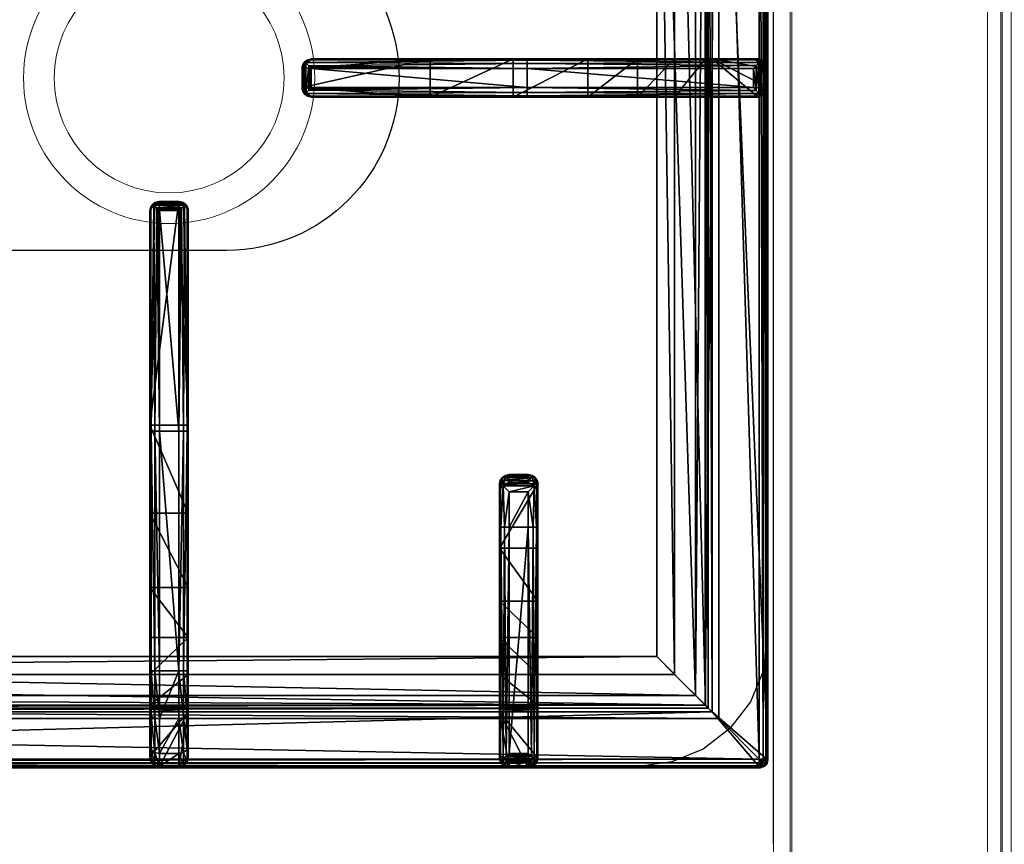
# Model space of a CAD drawing. Header units: millimetres. Extents: x 69858 to 162505, y 5570 to 25972.
# Tile 26 of 53: x 72304 to 72561, y 14521 to 14736. Entities that reach past the tile are written whole.
import ezdxf

# ---------------------------------------------------------------- set-up
doc = ezdxf.new("R2010")
doc.units = ezdxf.units.MM
doc.header["$LTSCALE"] = 2.5
doc.linetypes.add('CONTINUA', pattern=[0])
for name, color, linetype in [('Arch', 7, 'Continuous'), ('IQ_200_3D', 1, 'Continuous'), ('IQ_204_2D', 7, 'CONTINUA'), ('IQ_204_3D', 7, 'Continuous')]:
    doc.layers.add(name, color=color, linetype=linetype)
doc.layers.add('CKD Equipments', color=252, linetype='Continuous', lineweight=0)

# ---------------------------------------------------------------- blocks, each defined once
blk = doc.blocks.new('ELECTROLUX-MC7-TOPFYERBRURNERS4')
at = {"layer": 'IQ_200_3D', "color": 8}
for points, invisible_edges in [([(400, -655, 900), (420.34, -619.74, 900), (420.34, -117.26, 900), (400, -80.5, 900)], 13), ([(421.49, -628.47, 900), (420.34, -619.74, 900), (400, -655, 900)], 10), ([(424.86, -636.62, 900), (421.49, -628.47, 900), (400, -655, 900)], 10), ([(430.23, -643.61, 900), (424.86, -636.62, 900), (400, -655, 900)], 10), ([(437.22, -648.98, 900), (430.23, -643.61, 900), (400, -655, 900)], 10), ([(445.37, -652.35, 900), (437.22, -648.98, 900), (400, -655, 900)], 10), ([(454.11, -653.5, 900), (445.37, -652.35, 900), (400, -655, 900)], 10), ([(800, -655, 900), (745.89, -653.5, 900), (454.11, -653.5, 900), (400, -655, 900)], 5)]:
    blk.add_3dface(points, dxfattribs=dict(at, invisible_edges=invisible_edges))
at = {"layer": 'IQ_204_2D', "color": 8}
for p, q in [((420, -651.5), (420, -85.5)), ((422.81, -492.25), (445.31, -492.25)), ((445.31, -492.25), (445.31, -494.75)), ((445.31, -492.25), (507.76, -492.25)), ((507.76, -492.25), (564.89, -492.25)), ((564.89, -492.25), (565.31, -492.25)), ((420.31, -494.75), (420.31, -499.75)), ((445.31, -494.75), (420.31, -494.75)), ((445.31, -494.75), (445.31, -499.75)), ((507.81, -494.75), (445.31, -494.75)), ((507.81, -494.75), (507.81, -499.75)), ((565.46, -494.75), (507.81, -494.75)), ((565.46, -494.75), (565.46, -499.75)), ((567.27, -494.16), (567.27, -500.34)), ((567.36, -494.75), (567.36, -499.75)), ((567.81, -494.75), (567.36, -494.75)), ((567.81, -494.75), (567.81, -499.75)), ((420.31, -499.75), (445.31, -499.75)), ((445.31, -499.75), (507.81, -499.75)), ((445.31, -499.75), (445.31, -502.25)), ((507.81, -499.75), (565.46, -499.75)), ((567.36, -499.75), (567.81, -499.75)), ((445.31, -502.25), (422.81, -502.25)), ((507.76, -502.25), (445.31, -502.25)), ((564.89, -502.25), (507.76, -502.25)), ((565.31, -502.25), (564.89, -502.25)), ((597.5, -531.94), (597.5, -532.39)), ((602.5, -531.94), (597.5, -531.94)), ((602.5, -532.39), (602.5, -531.94)), ((595, -534.86), (595, -534.44)), ((602.5, -532.39), (597.5, -532.39)), ((597.5, -534.29), (597.5, -590.69)), ((602.5, -534.29), (597.5, -534.29)), ((602.5, -590.69), (602.5, -534.29)), ((605, -534.44), (605, -534.86)), ((595, -590.74), (595, -534.86)), ((605, -534.86), (605, -590.74)), ((482.76, -583.5), (422.47, -583.5)), ((491.91, -583.5), (482.76, -583.5)), ((491.91, -583.5), (494.04, -583.5)), ((420, -586), (420, -591)), ((420, -586), (420, -591)), ((422, -586), (422, -591)), ((422, -586), (482.81, -586)), ((482.81, -586), (482.81, -591)), ((482.81, -586), (492.02, -586)), ((492.02, -591), (492.02, -586)), ((496.48, -586), (494.37, -586)), ((494.37, -586), (494.37, -591)), ((496.48, -591), (496.48, -586)), ((482.81, -591), (422, -591)), ((492.02, -591), (482.81, -591)), ((494.37, -591), (496.48, -591)), ((595, -651.03), (595, -590.74)), ((597.5, -590.69), (597.5, -651.5)), ((602.5, -590.69), (597.5, -590.69)), ((602.5, -651.5), (602.5, -590.69)), ((605, -590.74), (605, -651.03)), ((422.47, -593.5), (482.76, -593.5)), ((482.76, -593.5), (491.91, -593.5)), ((494.04, -593.5), (491.91, -593.5)), ((602.5, -651.5), (597.5, -651.5)), ((422, -653.5), (778, -653.5)), ((602.5, -653.5), (597.5, -653.5)), ((602.5, -653.5), (597.5, -653.5))]:
    blk.add_line(p, q, dxfattribs=at)
blk.add_lwpolyline([(751.02, -112.48), (448.98, -112.48), (448.98, -624.52), (751.02, -624.52)], close=True, dxfattribs=at)
blk.add_lwpolyline([(645, -383.5), (645, -512.25, -1), (555, -512.25), (555, -383.5)], format="xyb", dxfattribs=at)
for centre, start, end in [((422.81, -494.75), 90, 180), ((422.81, -499.75), 180, 270)]:
    blk.add_arc(centre, 2.5, start, end, dxfattribs=at)
at = {"layer": 'IQ_204_2D', "color": 8, "extrusion": (0, 0, -1)}
for centre, major_axis, ratio, start_param, end_param in [((507.76, -494.75), (0, 2.5), 0.02182, 0, 1.570796), ((564.89, -494.75), (0, 2.5), 0.951091, 0, 0.914364), ((565.31, -494.75), (-2.5, 0), 0.99863, 1.570796, 3.141593), ((563.89, -494.75), (-3.47, 0), 0.720185, 2.903047, 3.141593), ((507.76, -499.75), (0, 2.5), 0.02182, 1.570796, 3.141593), ((565.31, -499.75), (2.5, 0), 0.99863, 0, 1.570796), ((563.89, -499.75), (3.47, 0), 0.720185, 0, 0.238546), ((564.89, -499.75), (0, 2.5), 0.951091, 2.227228, 3.141593), ((597.5, -534.44), (0, 2.5), 0.99863, -1.570796, 0), ((602.5, -534.44), (0, 2.5), 0.99863, 0, 1.570796), ((597.5, -534.86), (2.5, 0), 0.951091, 3.141593, 4.055957), ((602.5, -534.86), (2.5, 0), 0.951091, -0.914364, 0), ((422.47, -586), (0, 2.5), 0.948965, -0.895145, 0), ((482.76, -586), (0, 2.5), 0.02182, 0, 1.570796), ((491.91, -586), (0, 2.5), 0.84544, 0, 0.894481), ((491.91, -586), (2.5, 2.5), 0.02182, 0.872665, 1.54898), ((491.91, -586), (-1.92, 1.92), 0.8391, 1.592613, 2.268928), ((482.76, -591), (0, 2.5), 0.02182, 1.570796, 3.141593), ((491.91, -591), (-2.5, 2.5), 0.02182, 1.592613, 2.268928), ((491.91, -591), (1.92, 1.92), 0.8391, 0.872665, 1.54898), ((597.5, -590.74), (-2.5, 0), 0.02182, 0, 1.570796), ((602.5, -590.74), (-2.5, 0), 0.02182, 1.570796, 3.141593), ((422.47, -591), (0, 2.5), 0.948965, 3.141593, 4.036737), ((491.91, -591), (0, 2.5), 0.84544, 2.247111, 3.141593), ((422, -651.5), (1.42, 1.42), 0.997265, 2.357564, 3.925621), ((597.5, -651.03), (-2.5, 0), 0.948965, -0.895145, 0), ((602.5, -651.03), (-2.5, 0), 0.948965, 3.141593, 4.036737)]:
    blk.add_ellipse(centre, major_axis=major_axis, ratio=ratio, start_param=start_param, end_param=end_param, dxfattribs=at)
at = {"layer": 'IQ_204_2D', "color": 8}
for points, knots in [([(566.78, -493.22), (566.69, -493.33), (566.59, -493.44), (566.41, -493.66), (566.32, -493.77), (566.13, -493.99), (566.03, -494.1), (565.85, -494.31), (565.75, -494.41), (565.63, -494.55), (565.59, -494.6), (565.54, -494.66), (565.52, -494.68), (565.5, -494.7), (565.49, -494.71), (565.47, -494.73), (565.47, -494.73), (565.47, -494.74), (565.46, -494.74), (565.46, -494.74), (565.46, -494.74), (565.46, -494.75), (565.46, -494.75), (565.46, -494.75), (565.46, -494.75), (565.46, -494.75), (565.46, -494.75), (565.46, -494.75)], [5.918781, 5.918781, 5.918781, 5.918781, 6.382244, 6.382244, 6.833826, 6.833826, 7.285407, 7.285407, 7.736989, 7.736989, 7.96278, 7.96278, 8.075675, 8.075675, 8.132123, 8.132123, 8.160346, 8.160346, 8.174458, 8.174458, 8.181514, 8.181514, 8.185042, 8.185042, 8.186806, 8.186806, 8.18857, 8.18857, 8.18857, 8.18857]), ([(567.27, -494.16), (567.24, -494.06), (567.2, -493.95), (567.06, -493.63), (566.93, -493.42), (566.78, -493.22)], [0.764042, 0.764042, 0.764042, 0.764042, 1.153889, 1.153889, 2.012527, 2.012527, 2.012527, 2.012527]), ([(565.46, -499.75), (565.46, -499.75), (565.46, -499.75), (565.46, -499.75), (565.46, -499.75), (565.46, -499.75), (565.46, -499.75), (565.46, -499.76), (565.46, -499.76), (565.46, -499.76), (565.47, -499.76), (565.47, -499.77), (565.47, -499.77), (565.49, -499.79), (565.5, -499.8), (565.52, -499.82), (565.54, -499.84), (565.59, -499.9), (565.63, -499.95), (565.75, -500.09), (565.85, -500.19), (566.03, -500.4), (566.13, -500.51), (566.32, -500.73), (566.41, -500.84), (566.59, -501.06), (566.69, -501.17), (566.78, -501.28)], [8.188054, 8.188054, 8.188054, 8.188054, 8.189818, 8.189818, 8.191582, 8.191582, 8.19511, 8.19511, 8.202166, 8.202166, 8.216278, 8.216278, 8.244501, 8.244501, 8.300949, 8.300949, 8.413844, 8.413844, 8.639635, 8.639635, 9.091217, 9.091217, 9.542798, 9.542798, 9.99438, 9.99438, 10.457843, 10.457843, 10.457843, 10.457843]), ([(566.78, -501.28), (566.93, -501.08), (567.06, -500.87), (567.2, -500.55), (567.24, -500.44), (567.27, -500.34)], [11.917214, 11.917214, 11.917214, 11.917214, 12.775852, 12.775852, 13.165698, 13.165698, 13.165698, 13.165698]), ([(597.5, -532.39), (597.36, -532.39), (597.21, -532.41), (596.91, -532.48), (596.75, -532.53), (596.38, -532.69), (596.17, -532.82), (595.97, -532.97)], [0, 0, 0, 0, 0.576945, 0.576945, 1.153889, 1.153889, 2.012527, 2.012527, 2.012527, 2.012527]), ([(595.97, -532.97), (596.08, -533.06), (596.19, -533.16), (596.41, -533.34), (596.52, -533.43), (596.74, -533.62), (596.85, -533.72), (597.06, -533.9), (597.16, -533.99), (597.3, -534.12), (597.34, -534.16), (597.41, -534.21), (597.43, -534.23), (597.45, -534.25), (597.46, -534.26), (597.48, -534.27), (597.48, -534.28), (597.49, -534.28), (597.49, -534.29), (597.49, -534.29), (597.49, -534.29), (597.5, -534.29), (597.5, -534.29), (597.5, -534.29), (597.5, -534.29), (597.5, -534.29), (597.5, -534.29), (597.5, -534.29)], [5.917739, 5.917739, 5.917739, 5.917739, 6.381174, 6.381174, 6.832619, 6.832619, 7.284064, 7.284064, 7.735508, 7.735508, 7.961231, 7.961231, 8.074092, 8.074092, 8.130523, 8.130523, 8.158738, 8.158738, 8.172846, 8.172846, 8.179899, 8.179899, 8.183426, 8.183426, 8.18519, 8.18519, 8.186953, 8.186953, 8.186953, 8.186953]), ([(604.03, -532.97), (603.83, -532.82), (603.62, -532.69), (603.25, -532.53), (603.09, -532.48), (602.79, -532.41), (602.64, -532.39), (602.5, -532.39)], [11.914788, 11.914788, 11.914788, 11.914788, 12.773425, 12.773425, 13.35037, 13.35037, 13.927314, 13.927314, 13.927314, 13.927314]), ([(602.5, -534.29), (602.5, -534.29), (602.5, -534.29), (602.5, -534.29), (602.5, -534.29), (602.5, -534.29), (602.5, -534.29), (602.51, -534.29), (602.51, -534.29), (602.51, -534.29), (602.51, -534.28), (602.52, -534.28), (602.52, -534.27), (602.54, -534.26), (602.55, -534.25), (602.57, -534.23), (602.59, -534.21), (602.66, -534.16), (602.7, -534.12), (602.84, -533.99), (602.94, -533.9), (603.15, -533.72), (603.26, -533.62), (603.48, -533.43), (603.59, -533.34), (603.81, -533.16), (603.92, -533.06), (604.03, -532.97)], [8.18747, 8.18747, 8.18747, 8.18747, 8.189233, 8.189233, 8.190997, 8.190997, 8.194524, 8.194524, 8.201577, 8.201577, 8.215685, 8.215685, 8.2439, 8.2439, 8.300331, 8.300331, 8.413192, 8.413192, 8.638915, 8.638915, 9.09036, 9.09036, 9.541804, 9.541804, 9.993249, 9.993249, 10.456684, 10.456684, 10.456684, 10.456684]), ([(420, -586), (420.01, -585.86), (420.03, -585.71), (420.09, -585.41), (420.14, -585.25), (420.31, -584.87), (420.45, -584.64), (420.62, -584.44)], [0, 0, 0, 0, 0.576945, 0.576945, 1.153889, 1.153889, 2.068716, 2.068716, 2.068716, 2.068716]), ([(420.62, -584.44), (420.79, -584.64), (420.99, -584.87), (421.33, -585.25), (421.47, -585.41), (421.74, -585.71), (421.87, -585.86), (422, -586)], [11.858599, 11.858599, 11.858599, 11.858599, 12.773425, 12.773425, 13.35037, 13.35037, 13.927314, 13.927314, 13.927314, 13.927314]), ([(494.04, -583.5), (494.19, -583.5), (494.35, -583.51), (494.66, -583.58), (494.82, -583.63), (495.12, -583.75), (495.26, -583.83), (495.53, -584.02), (495.65, -584.12), (495.87, -584.34), (495.97, -584.47), (496.15, -584.74), (496.23, -584.89), (496.35, -585.2), (496.4, -585.36), (496.46, -585.68), (496.48, -585.84), (496.48, -586)], [3.776921, 3.776921, 3.776921, 3.776921, 4.248957, 4.248957, 4.720993, 4.720993, 5.193029, 5.193029, 5.665065, 5.665065, 6.135831, 6.135831, 6.606596, 6.606596, 7.077361, 7.077361, 7.548126, 7.548126, 7.548126, 7.548126]), ([(420.62, -592.56), (420.45, -592.36), (420.31, -592.13), (420.14, -591.75), (420.09, -591.59), (420.03, -591.29), (420.01, -591.14), (420, -591)], [11.858599, 11.858599, 11.858599, 11.858599, 12.773425, 12.773425, 13.35037, 13.35037, 13.927314, 13.927314, 13.927314, 13.927314]), ([(422, -591), (421.87, -591.14), (421.74, -591.29), (421.47, -591.59), (421.33, -591.75), (420.99, -592.13), (420.79, -592.36), (420.62, -592.56)], [0, 0, 0, 0, 0.576945, 0.576945, 1.153889, 1.153889, 2.068716, 2.068716, 2.068716, 2.068716]), ([(496.48, -591), (496.48, -591.16), (496.46, -591.32), (496.4, -591.64), (496.35, -591.8), (496.23, -592.11), (496.15, -592.26), (495.97, -592.53), (495.87, -592.66), (495.65, -592.88), (495.53, -592.98), (495.26, -593.17), (495.12, -593.25), (494.82, -593.37), (494.66, -593.42), (494.35, -593.48), (494.19, -593.5), (494.04, -593.5)], [15.096253, 15.096253, 15.096253, 15.096253, 15.567018, 15.567018, 16.037783, 16.037783, 16.508548, 16.508548, 16.979314, 16.979314, 17.45135, 17.45135, 17.923386, 17.923386, 18.395422, 18.395422, 18.867458, 18.867458, 18.867458, 18.867458]), ([(597.5, -651.5), (597.36, -651.63), (597.21, -651.76), (596.91, -652.03), (596.75, -652.17), (596.37, -652.51), (596.14, -652.71), (595.94, -652.88)], [0, 0, 0, 0, 0.576945, 0.576945, 1.153889, 1.153889, 2.068716, 2.068716, 2.068716, 2.068716]), ([(604.06, -652.88), (603.86, -652.71), (603.63, -652.51), (603.25, -652.17), (603.09, -652.03), (602.79, -651.76), (602.64, -651.63), (602.5, -651.5)], [11.858599, 11.858599, 11.858599, 11.858599, 12.773425, 12.773425, 13.35037, 13.35037, 13.927314, 13.927314, 13.927314, 13.927314]), ([(595.94, -652.88), (596.14, -653.05), (596.37, -653.19), (596.75, -653.36), (596.91, -653.41), (597.21, -653.47), (597.36, -653.49), (597.5, -653.5)], [11.858599, 11.858599, 11.858599, 11.858599, 12.773425, 12.773425, 13.35037, 13.35037, 13.927314, 13.927314, 13.927314, 13.927314]), ([(602.5, -653.5), (602.64, -653.49), (602.79, -653.47), (603.09, -653.41), (603.25, -653.36), (603.63, -653.19), (603.86, -653.05), (604.06, -652.88)], [0, 0, 0, 0, 0.576945, 0.576945, 1.153889, 1.153889, 2.068716, 2.068716, 2.068716, 2.068716])]:
    blk.add_open_spline(points, degree=3, knots=knots, dxfattribs=at)
at = {"layer": 'IQ_204_3D', "color": 8}
mesh = blk.add_polyface(dxfattribs=at)
corners = [(779.78, -85.71, 904.1), (780, -85.5, 900), (779.52, -84.72, 904.14), (779.73, -84.5, 900), (778, -83.5, 900), (778.78, -83.98, 904.14), (779, -83.77, 900), (777.79, -83.72, 904.1), (779.48, -85.71, 905.06), (779.29, -84.85, 905), (778.65, -85.21, 905.73), (778.76, -85.71, 905.75), (778.65, -84.21, 905), (777.79, -84.02, 905.06), (778.29, -84.85, 905.73), (777.79, -84.74, 905.75), (777.79, -85.71, 906), (422.21, -85.71, 906), (422.21, -84.74, 905.75), (422.21, -84.02, 905.06), (422.21, -83.72, 904.1), (422, -83.5, 900), (765.45, -638.95, 900), (422, -653.5, 900), (434.55, -638.95, 900), (765.45, -98.05, 900), (780, -651.5, 900), (434.55, -98.05, 900), (420, -85.5, 900), (421, -83.77, 900), (779.73, -652.5, 900), (779, -653.23, 900), (778, -653.5, 900), (420, -651.5, 900), (420.27, -652.5, 900), (421, -653.23, 900), (420.27, -84.5, 900), (421.22, -83.98, 904.14), (420.48, -84.72, 904.14), (420.22, -85.71, 904.1), (421.35, -84.21, 905), (421.71, -84.85, 905.73), (420.71, -84.85, 905), (420.52, -85.71, 905.06), (421.35, -85.21, 905.73), (421.24, -85.71, 905.75), (422.21, -651.29, 906), (421.24, -651.29, 905.75), (420.52, -651.29, 905.06), (420.22, -651.29, 904.1), (420.48, -652.28, 904.14), (421.22, -653.02, 904.14), (422.21, -653.28, 904.1), (420.71, -652.15, 905), (421.35, -651.79, 905.73), (421.35, -652.79, 905), (422.21, -652.98, 905.06), (421.71, -652.15, 905.73), (422.21, -652.26, 905.75), (435.55, -637.95, 899.73), (435.55, -99.05, 899.73), (436.28, -99.78, 899), (436.28, -637.22, 899), (438.88, -634.62, 902.5), (438.88, -102.38, 902.5), (436.31, -637.19, 905.06), (436.31, -99.81, 905.06), (432.81, -96.31, 906), (432.81, -640.69, 906), (448.98, -624.52, 885), (448.98, -112.48, 885), (444.36, -107.86, 885), (444.36, -629.14, 885), (777.79, -653.28, 904.1), (777.79, -652.98, 905.06), (777.79, -651.29, 906), (777.79, -652.26, 905.75), (763.72, -637.22, 899), (764.45, -637.95, 899.73), (764.45, -99.05, 899.73), (763.72, -99.78, 899), (767.19, -640.69, 906), (767.19, -96.31, 906), (778.78, -653.02, 904.14), (779.52, -652.28, 904.14), (779.78, -651.29, 904.1), (778.65, -652.79, 905), (778.29, -652.15, 905.73), (779.29, -652.15, 905), (779.48, -651.29, 905.06), (778.65, -651.79, 905.73), (778.76, -651.29, 905.75), (761.12, -634.62, 902.5), (751.02, -624.52, 885), (763.69, -637.19, 905.06), (755.64, -629.14, 885), (755.64, -107.86, 885), (751.02, -112.48, 885), (761.12, -102.38, 902.5), (763.69, -99.81, 905.06)]
mesh.append_faces([[corners[k] for k in face] for face in [(16, 10, 14), (17, 41, 44), (46, 54, 57), (75, 87, 90)]], dxfattribs={"color": 8})
mesh.append_faces([[corners[k] for k in face] for face in [(4, 5, 6), (8, 10, 11), (16, 11, 10), (15, 16, 14), (7, 19, 13), (13, 18, 15), (28, 38, 36), (19, 41, 18), (17, 18, 41), (45, 17, 44), (39, 48, 43), (43, 47, 45), (23, 51, 35), (48, 54, 47), (46, 47, 54), (58, 46, 57), (52, 74, 56), (76, 56, 74), (26, 84, 30), (74, 87, 76), (85, 88, 84), (88, 87, 86), (75, 76, 87), (91, 75, 90), (85, 8, 89), (11, 89, 8)]], dxfattribs={"vtx0": -1, "color": 8})
mesh.append_faces([[corners[k] for k in face] for face in [(16, 15, 17), (22, 23, 24), (25, 26, 22), (27, 21, 25), (21, 28, 29), (6, 1, 4), (4, 25, 21), (24, 28, 27), (35, 33, 23), (26, 25, 1), (23, 22, 32), (17, 45, 46), (75, 81, 46), (81, 16, 82), (46, 67, 17), (17, 82, 16), (93, 72, 69), (72, 93, 95), (70, 71, 97), (97, 95, 93)]], dxfattribs={"vtx0": -1, "vtx1": -1, "color": 8})
mesh.append_faces([[corners[k] for k in face] for face in [(21, 27, 28), (4, 1, 25), (26, 32, 22), (24, 23, 33)]], dxfattribs={"vtx0": -1, "vtx1": -1, "vtx2": -1, "color": 8})
mesh.append_faces([[corners[k] for k in face] for face in [(17, 15, 18), (24, 33, 28), (46, 45, 47), (75, 58, 76), (16, 91, 11)]], dxfattribs={"vtx0": -1, "vtx2": -1, "color": 8})
mesh.append_faces([[corners[k] for k in face] for face in [(0, 1, 2), (5, 2, 6), (8, 0, 9), (5, 12, 2), (5, 7, 12), (12, 13, 14), (12, 14, 9), (2, 9, 0), (10, 9, 14), (19, 18, 13), (4, 21, 7), (30, 31, 26), (34, 33, 35), (20, 21, 37), (38, 37, 36), (19, 20, 40), (38, 42, 37), (38, 39, 42), (42, 43, 44), (42, 44, 40), (37, 40, 20), (41, 40, 44), (48, 47, 43), (28, 33, 39), (49, 33, 50), (51, 50, 35), (48, 49, 53), (51, 55, 50), (51, 52, 55), (55, 56, 57), (55, 57, 53), (50, 53, 49), (54, 53, 57), (24, 27, 59), (61, 62, 60), (63, 64, 65), (67, 68, 66), (69, 70, 63), (61, 71, 62), (73, 74, 52), (58, 56, 76), (32, 73, 23), (62, 77, 59), (22, 24, 78), (27, 25, 60), (80, 61, 79), (73, 32, 83), (84, 83, 30), (74, 73, 86), (88, 89, 90), (88, 86, 84), (83, 84, 86), (92, 93, 63), (68, 81, 65), (92, 63, 94), (72, 95, 62), (95, 96, 77), (98, 97, 92), (81, 82, 94), (98, 92, 99), (77, 80, 78), (25, 22, 79), (0, 8, 85), (91, 89, 11), (80, 96, 61), (70, 97, 64), (64, 98, 66), (82, 67, 99), (1, 0, 26)]], dxfattribs={"vtx1": -1, "color": 8})
mesh.append_faces([[corners[k] for k in face] for face in [(31, 32, 26), (75, 46, 58), (75, 16, 81), (81, 68, 46), (68, 67, 46), (67, 82, 17), (70, 69, 71), (72, 71, 69), (71, 96, 97), (96, 95, 97), (16, 75, 91)]], dxfattribs={"vtx1": -1, "vtx2": -1, "color": 8})
mesh.append_faces([[corners[k] for k in face] for face in [(1, 3, 2), (4, 7, 5), (2, 3, 6), (8, 9, 10), (7, 13, 12), (12, 9, 2), (13, 15, 14), (7, 20, 19), (21, 20, 7), (6, 3, 1), (28, 36, 29), (21, 29, 37), (28, 39, 38), (37, 29, 36), (19, 40, 41), (39, 43, 42), (42, 40, 37), (43, 45, 44), (39, 49, 48), (33, 49, 39), (33, 34, 50), (23, 52, 51), (50, 34, 35), (48, 53, 54), (52, 56, 55), (55, 53, 50), (56, 58, 57), (27, 60, 59), (62, 59, 60), (64, 66, 65), (68, 65, 66), (70, 64, 63), (71, 72, 62), (73, 52, 23), (77, 78, 59), (24, 59, 78), (25, 79, 60), (61, 60, 79), (32, 31, 83), (26, 85, 84), (83, 31, 30), (74, 86, 87), (73, 83, 86), (85, 89, 88), (88, 90, 87), (89, 91, 90), (93, 69, 63), (81, 94, 65), (63, 65, 94), (95, 77, 62), (96, 80, 77), (97, 93, 92), (82, 99, 94), (92, 94, 99), (80, 79, 78), (22, 78, 79), (96, 71, 61), (97, 98, 64), (98, 99, 66), (67, 66, 99), (0, 85, 26)]], dxfattribs={"vtx2": -1, "color": 8})
mesh = blk.add_polyface(dxfattribs=at)
corners = [(567.34, -494.45, 930.72), (567.81, -494.75, 922), (567.27, -494.16, 931.11), (567.36, -494.6, 930.62), (567.36, -494.75, 930.59), (567.48, -493.5, 922), (566.78, -493.22, 931.91), (565.31, -492.25, 922), (565.94, -492.51, 931.06), (566.56, -492.58, 922), (564.89, -492.25, 930.01), (507.79, -492.58, 933.75), (507.76, -492.25, 932.5), (507.81, -493.5, 934.67), (566.08, -494.04, 932.35), (565.46, -494.74, 932.48), (507.81, -494.75, 935), (565.48, -494.72, 932.48), (565.52, -494.68, 932.48), (565.58, -494.6, 932.47), (565.74, -494.43, 932.45), (509.4, -492.25, 922), (466.99, -492.25, 904.45), (422.81, -492.25, 910), (486.45, -492.25, 917.44), (453.98, -492.25, 885), (436.28, -492.25, 899), (444.36, -492.25, 885), (435.83, -492.25, 899.53), (435.23, -492.25, 899.88), (434.55, -492.25, 900), (422.81, -492.25, 900), (425.83, -492.25, 921.25), (434.06, -492.25, 929.49), (445.31, -492.25, 932.5), (567.48, -501, 922), (509.4, -502.25, 922), (567.81, -499.75, 922), (566.56, -501.92, 922), (565.31, -502.25, 922), (445.31, -494.75, 935), (445.31, -493.5, 934.67), (432.81, -494.75, 931.65), (432.98, -493.5, 931.36), (423.66, -494.75, 922.5), (433.44, -492.58, 930.57), (445.31, -492.58, 933.75), (424.75, -492.58, 921.87), (423.95, -493.5, 922.33), (421.56, -492.58, 910), (420.31, -494.75, 910), (420.65, -493.5, 910), (421.56, -492.58, 900), (420.31, -494.75, 900), (420.65, -493.5, 900), (445.31, -499.75, 935), (507.81, -499.75, 935), (432.81, -499.75, 931.65), (423.66, -499.75, 922.5), (420.31, -499.75, 910), (420.31, -499.75, 900), (434.55, -502.25, 900), (422.81, -502.25, 900), (421.56, -501.92, 900), (420.65, -501, 900), (564.89, -502.25, 930.01), (566.78, -501.28, 931.91), (567.27, -500.34, 931.11), (567.36, -499.75, 930.59), (567.36, -499.9, 930.62), (567.34, -500.05, 930.72), (565.94, -501.99, 931.06), (507.76, -502.25, 932.5), (486.45, -502.25, 917.44), (445.31, -502.25, 932.5), (434.06, -502.25, 929.49), (425.83, -502.25, 921.25), (422.81, -502.25, 910), (466.99, -502.25, 904.45), (435.23, -502.25, 899.88), (435.83, -502.25, 899.53), (444.36, -502.25, 885), (453.98, -502.25, 885), (436.28, -502.25, 899), (507.79, -501.92, 933.75), (566.08, -500.46, 932.35), (507.81, -501, 934.67), (565.74, -500.07, 932.45), (565.58, -499.9, 932.47), (565.52, -499.82, 932.48), (565.48, -499.78, 932.48), (565.46, -499.75, 932.48), (420.65, -501, 910), (423.95, -501, 922.33), (424.75, -501.92, 921.87), (421.56, -501.92, 910), (433.44, -501.92, 930.57), (432.98, -501, 931.36), (445.31, -501.92, 933.75), (445.31, -501, 934.67)]
mesh.append_faces([[corners[k] for k in face] for face in [(2, 5, 6), (8, 6, 9), (9, 6, 5), (8, 11, 6), (6, 13, 14), (35, 66, 38), (66, 35, 67), (66, 71, 38), (85, 86, 66), (66, 84, 71)]], dxfattribs={"color": 8})
mesh.append_faces([[corners[k] for k in face] for face in [(7, 8, 9), (11, 13, 6), (42, 41, 43), (45, 48, 43), (32, 49, 47), (50, 48, 51), (51, 47, 49), (40, 13, 41), (41, 11, 46), (53, 51, 54), (54, 49, 52), (55, 42, 57), (50, 58, 44), (44, 57, 42), (37, 67, 35), (86, 84, 66), (58, 92, 93), (94, 97, 93), (75, 98, 96), (55, 97, 99), (99, 96, 98), (59, 64, 92), (62, 95, 63), (63, 92, 64), (86, 55, 99), (67, 6, 66), (14, 66, 6), (21, 73, 24), (82, 22, 78), (78, 24, 73)]], dxfattribs={"vtx0": -1, "color": 8})
mesh.append_faces([[corners[k] for k in face] for face in [(10, 21, 12), (22, 23, 24), (25, 26, 22), (24, 12, 21), (7, 5, 21), (35, 36, 37), (23, 49, 32), (34, 46, 12), (13, 11, 41), (54, 31, 53), (62, 60, 61), (36, 72, 73), (77, 73, 76), (83, 78, 80), (74, 98, 75), (4, 0, 68), (1, 4, 37)]], dxfattribs={"vtx0": -1, "vtx1": -1, "color": 8})
mesh.append_faces([[corners[k] for k in face] for face in [(15, 17, 16), (17, 18, 16), (18, 19, 16), (23, 22, 30), (31, 61, 53), (77, 61, 78), (88, 89, 56), (89, 90, 56), (90, 91, 56), (16, 56, 15), (56, 91, 15), (18, 89, 19), (89, 18, 90), (15, 90, 17), (90, 15, 91), (17, 90, 18), (89, 88, 19), (70, 68, 0)]], dxfattribs={"vtx0": -1, "vtx1": -1, "vtx2": -1, "color": 8})
mesh.append_faces([[corners[k] for k in face] for face in [(12, 11, 8), (16, 14, 13), (21, 1, 37), (34, 45, 46), (12, 46, 11), (23, 52, 49), (77, 78, 73), (72, 71, 84), (77, 94, 95), (72, 84, 98), (84, 86, 99)]], dxfattribs={"vtx0": -1, "vtx2": -1, "color": 8})
mesh.append_faces([[corners[k] for k in face] for face in [(0, 1, 2), (0, 3, 1), (10, 12, 8), (20, 14, 16), (7, 21, 10), (31, 23, 30), (9, 5, 7), (38, 39, 35), (40, 41, 42), (42, 43, 44), (45, 33, 47), (45, 43, 46), (32, 47, 33), (48, 44, 43), (41, 46, 43), (31, 52, 23), (51, 49, 54), (40, 55, 16), (40, 42, 55), (58, 57, 44), (50, 53, 59), (30, 61, 31), (63, 64, 62), (39, 38, 65), (70, 67, 37), (71, 65, 38), (39, 65, 36), (62, 61, 77), (81, 82, 83), (65, 71, 72), (87, 88, 56), (59, 92, 58), (58, 93, 57), (94, 76, 96), (94, 93, 95), (75, 96, 76), (97, 57, 93), (92, 95, 93), (60, 64, 59), (95, 92, 63), (98, 84, 99), (2, 6, 67), (20, 87, 14), (20, 19, 87), (85, 66, 14), (3, 0, 4), (2, 67, 0), (69, 68, 70), (36, 73, 21), (22, 24, 78), (81, 27, 82), (83, 26, 81), (26, 83, 28), (61, 30, 79), (29, 28, 79)]], dxfattribs={"vtx1": -1, "color": 8})
mesh.append_faces([[corners[k] for k in face] for face in [(3, 4, 1), (26, 28, 22), (28, 29, 22), (29, 30, 22), (23, 32, 24), (32, 33, 24), (33, 34, 24), (34, 12, 24), (5, 1, 21), (39, 36, 35), (36, 21, 37), (40, 16, 13), (55, 56, 16), (64, 60, 62), (60, 53, 61), (68, 69, 37), (65, 72, 36), (72, 74, 73), (74, 75, 73), (75, 76, 73), (61, 79, 78), (79, 80, 78), (82, 78, 83), (86, 85, 56), (62, 77, 95), (56, 55, 86), (74, 72, 98), (88, 87, 19), (67, 70, 0), (4, 68, 37)]], dxfattribs={"vtx1": -1, "vtx2": -1, "color": 8})
mesh.append_faces([[corners[k] for k in face] for face in [(1, 5, 2), (7, 10, 8), (19, 20, 16), (25, 27, 26), (34, 33, 45), (45, 47, 48), (50, 44, 48), (51, 48, 47), (53, 50, 51), (50, 59, 58), (53, 60, 59), (54, 52, 31), (69, 70, 37), (85, 87, 56), (77, 76, 94), (94, 96, 97), (55, 57, 97), (99, 97, 96), (87, 85, 14), (82, 25, 22), (27, 25, 82), (26, 27, 81), (83, 80, 28), (30, 29, 79), (28, 80, 79)]], dxfattribs={"vtx2": -1, "color": 8})
mesh = blk.add_polyface(dxfattribs=at)
corners = [(595, -649.29, 932.5), (595, -651, 900), (595.25, -650.32, 933.58), (596.25, -653.16, 900), (595.94, -651.14, 934.45), (595.33, -652.25, 900), (596.7, -651.6, 933.81), (597.5, -651.77, 933.1), (597.5, -653.5, 900), (602.5, -651.77, 933.1), (602.5, -653.5, 900), (595, -638.95, 900), (605, -638.95, 900), (605, -651, 900), (604.67, -652.25, 900), (603.75, -653.16, 900), (595, -590.74, 932.5), (595, -587.05, 917.44), (595, -565.35, 922), (595, -534.44, 922), (595, -534.86, 930.01), (595, -606.51, 904.45), (595, -619.52, 885), (595, -637.22, 899), (595, -629.14, 885), (595, -637.67, 899.53), (595, -638.27, 899.88), (596.72, -532.55, 931.28), (596.25, -532.27, 922), (595.97, -532.97, 931.91), (597.5, -532.39, 930.59), (597.5, -531.94, 922), (595.33, -533.19, 922), (595.26, -533.81, 931.06), (595.33, -590.71, 933.75), (596.25, -590.69, 934.67), (596.79, -533.67, 932.35), (597.49, -534.29, 932.48), (597.5, -590.69, 935), (597.47, -534.26, 932.48), (597.43, -534.23, 932.48), (597.35, -534.16, 932.47), (597.18, -534.01, 932.45), (602.5, -531.94, 922), (605, -565.35, 922), (605, -534.44, 922), (604.67, -533.19, 922), (603.75, -532.27, 922), (596.7, -650.48, 934.87), (597.5, -649.77, 935), (602.5, -532.39, 930.59), (604.03, -532.97, 931.91), (603.21, -533.67, 932.35), (602.65, -534.16, 932.47), (602.57, -534.23, 932.48), (602.53, -534.27, 932.48), (602.5, -534.29, 932.48), (602.82, -534.01, 932.45), (603.28, -532.55, 931.28), (602.5, -590.69, 935), (602.5, -649.77, 935), (603.3, -651.6, 933.81), (604.06, -651.14, 934.45), (603.3, -650.48, 934.87), (604.75, -650.32, 933.58), (605, -649.29, 932.5), (604.67, -590.71, 933.75), (605, -590.74, 932.5), (603.75, -590.69, 934.67), (605, -606.51, 904.45), (605, -587.05, 917.44), (605, -638.27, 899.88), (605, -637.67, 899.53), (605, -629.14, 885), (605, -619.52, 885), (605, -637.22, 899), (605, -534.86, 930.01), (604.74, -533.81, 931.06)]
mesh.append_faces([[corners[k] for k in face] for face in [(3, 4, 5), (4, 3, 6), (7, 6, 8), (8, 6, 3), (4, 2, 5), (27, 28, 29), (30, 31, 27), (31, 28, 27), (28, 32, 29), (29, 32, 33), (33, 34, 29), (29, 35, 36), (48, 35, 4), (49, 38, 48), (4, 34, 2), (61, 15, 62), (9, 10, 61), (10, 15, 61), (15, 14, 62), (62, 14, 64), (64, 66, 62), (62, 68, 63), (60, 63, 59), (47, 51, 46), (51, 47, 58), (50, 58, 43), (43, 58, 47), (51, 77, 46), (52, 68, 51), (51, 66, 77)]], dxfattribs={"color": 8})
mesh.append_faces([[corners[k] for k in face] for face in [(19, 33, 32), (34, 35, 29), (38, 35, 48), (35, 34, 4), (60, 48, 63), (13, 64, 14), (66, 68, 62), (68, 66, 51), (18, 70, 17), (74, 21, 69), (69, 17, 70)]], dxfattribs={"vtx0": -1, "color": 8})
mesh.append_faces([[corners[k] for k in face] for face in [(3, 1, 8), (13, 10, 12), (16, 17, 0), (17, 16, 18), (20, 18, 16), (22, 23, 21), (43, 44, 31), (44, 43, 45), (47, 45, 43), (41, 53, 42), (65, 70, 67)]], dxfattribs={"vtx0": -1, "vtx1": -1, "color": 8})
mesh.append_faces([[corners[k] for k in face] for face in [(12, 8, 1), (11, 0, 21), (37, 39, 38), (39, 40, 38), (40, 41, 38), (53, 41, 54), (39, 55, 40), (56, 55, 37), (37, 55, 39), (55, 54, 40), (40, 54, 41), (37, 38, 56), (38, 59, 56), (65, 12, 69), (53, 54, 59), (54, 55, 59), (55, 56, 59)]], dxfattribs={"vtx0": -1, "vtx1": -1, "vtx2": -1, "color": 8})
mesh.append_faces([[corners[k] for k in face] for face in [(16, 34, 33), (38, 36, 35), (16, 2, 34), (67, 66, 64), (65, 69, 70), (69, 72, 75), (67, 77, 66)]], dxfattribs={"vtx0": -1, "vtx2": -1, "color": 8})
mesh.append_faces([[corners[k] for k in face] for face in [(0, 1, 2), (5, 2, 1), (7, 8, 9), (11, 12, 1), (14, 15, 13), (1, 0, 11), (19, 18, 20), (20, 33, 19), (20, 16, 33), (42, 36, 38), (32, 28, 19), (46, 45, 47), (0, 2, 16), (30, 27, 50), (29, 51, 27), (51, 29, 52), (57, 52, 42), (58, 50, 27), (6, 61, 4), (6, 7, 61), (4, 62, 48), (49, 48, 60), (65, 64, 13), (65, 67, 64), (13, 12, 65), (73, 74, 75), (45, 76, 44), (45, 46, 76), (77, 76, 46), (76, 77, 67), (57, 53, 59), (31, 30, 43), (44, 70, 18), (21, 17, 69), (74, 73, 22), (73, 75, 24), (23, 75, 25), (12, 11, 71), (26, 25, 71)]], dxfattribs={"vtx1": -1, "color": 8})
mesh.append_faces([[corners[k] for k in face] for face in [(15, 10, 13), (10, 8, 12), (17, 21, 0), (23, 25, 21), (25, 26, 21), (26, 11, 21), (28, 31, 19), (44, 18, 31), (18, 19, 31), (38, 49, 59), (12, 71, 69), (71, 72, 69), (74, 69, 75), (70, 44, 67), (76, 67, 44), (68, 52, 59)]], dxfattribs={"vtx1": -1, "vtx2": -1, "color": 8})
mesh.append_faces([[corners[k] for k in face] for face in [(8, 10, 9), (3, 5, 1), (22, 24, 23), (41, 42, 38), (29, 36, 52), (53, 57, 42), (51, 58, 27), (52, 36, 42), (49, 60, 59), (7, 9, 61), (61, 62, 4), (62, 63, 48), (59, 63, 68), (52, 57, 59), (30, 50, 43), (74, 22, 21), (73, 24, 22), (75, 23, 24), (75, 72, 25), (11, 26, 71), (25, 72, 71)]], dxfattribs={"vtx2": -1, "color": 8})
mesh = blk.add_polyface(dxfattribs=at)
corners = [(492.02, -586, 934.6), (493.56, -592.56, 933.98), (493.56, -584.43, 933.98), (492.02, -591, 934.6), (494.37, -591, 932.53), (494.37, -586, 932.53), (496.29, -585.04, 920.55), (496.48, -586, 920.59), (495.76, -584.23, 920.43), (492.82, -583.75, 933.14), (494.04, -583.5, 920), (491.91, -583.5, 932.1), (494.97, -583.69, 920.24), (496.48, -591, 920.59), (496.29, -591.96, 920.55), (492.82, -593.25, 933.14), (495.76, -592.77, 920.43), (494.97, -593.31, 920.24), (494.04, -593.5, 920), (491.91, -593.5, 932.1), (482.76, -583.5, 932.5), (477.27, -583.5, 912.68), (424.21, -583.5, 932.5), (453.98, -583.5, 885), (436.28, -583.5, 899), (463.49, -583.5, 900.63), (444.36, -583.5, 885), (435.83, -583.5, 899.53), (435.23, -583.5, 899.88), (422.5, -583.5, 900), (434.55, -583.5, 900), (477.27, -593.5, 912.68), (453.98, -593.5, 885), (463.49, -593.5, 900.63), (482.76, -593.5, 932.5), (422.5, -593.5, 900), (434.55, -593.5, 900), (424.21, -593.5, 932.5), (435.23, -593.5, 899.88), (435.83, -593.5, 899.53), (444.36, -593.5, 885), (436.28, -593.5, 899), (421.73, -591, 933.1), (420, -591, 900), (421.9, -591.8, 933.81), (421.25, -593.16, 900), (422.36, -592.56, 934.45), (420.34, -592.25, 900), (423.18, -593.25, 933.58), (420, -586, 900), (421.73, -586, 933.1), (420.34, -584.75, 900), (421.25, -583.83, 900), (482.81, -592.25, 934.67), (482.81, -591, 935), (482.79, -593.16, 933.75), (423.02, -591.8, 934.87), (423.73, -591, 935), (482.81, -586, 935), (423.73, -586, 935), (422.36, -584.44, 934.45), (423.02, -585.2, 934.87), (421.9, -585.2, 933.81), (423.18, -583.75, 933.58), (482.79, -583.83, 933.75), (482.81, -584.75, 934.67)]
mesh.append_faces([[corners[k] for k in face] for face in [(5, 6, 2), (5, 7, 6), (6, 8, 2), (13, 4, 14), (16, 14, 1), (1, 14, 4), (42, 43, 44), (45, 46, 47), (46, 45, 48), (46, 44, 47), (44, 43, 47), (1, 55, 15), (48, 55, 46), (46, 53, 56), (57, 56, 54), (50, 62, 49), (49, 62, 51), (63, 52, 60), (52, 51, 60), (60, 51, 62), (61, 65, 60), (59, 58, 61), (60, 64, 63), (9, 64, 2)]], dxfattribs={"color": 8})
mesh.append_faces([[corners[k] for k in face] for face in [(0, 1, 2), (15, 16, 1), (16, 15, 17), (19, 17, 15), (32, 25, 33), (35, 48, 45), (35, 30, 36), (3, 53, 1), (53, 55, 1), (55, 53, 46), (58, 65, 61), (65, 64, 60), (64, 65, 2), (65, 0, 2)]], dxfattribs={"vtx0": -1, "color": 8})
mesh.append_faces([[corners[k] for k in face] for face in [(20, 21, 22), (23, 24, 25), (25, 22, 21), (30, 22, 28), (12, 17, 10), (17, 12, 16), (6, 14, 8), (8, 16, 12), (18, 34, 31), (37, 31, 34), (51, 29, 49), (49, 30, 43)]], dxfattribs={"vtx0": -1, "vtx1": -1, "color": 8})
mesh.append_faces([[corners[k] for k in face] for face in [(25, 28, 22), (37, 38, 33), (35, 43, 30)]], dxfattribs={"vtx0": -1, "vtx1": -1, "vtx2": -1, "color": 8})
mesh.append_faces([[corners[k] for k in face] for face in [(37, 33, 31), (33, 39, 41), (34, 15, 55), (34, 55, 48), (58, 54, 3), (54, 58, 59), (20, 63, 64), (20, 64, 9)]], dxfattribs={"vtx0": -1, "vtx2": -1, "color": 8})
mesh.append_faces([[corners[k] for k in face] for face in [(1, 4, 2), (2, 8, 9), (10, 11, 12), (12, 9, 8), (4, 13, 5), (18, 17, 19), (11, 10, 20), (29, 22, 30), (7, 13, 6), (10, 18, 21), (25, 21, 33), (19, 34, 18), (35, 36, 37), (40, 32, 41), (37, 48, 35), (43, 42, 49), (45, 47, 35), (19, 15, 34), (37, 34, 48), (0, 58, 3), (57, 54, 59), (42, 44, 50), (46, 60, 44), (60, 46, 61), (59, 61, 57), (62, 50, 44), (22, 29, 63), (22, 63, 20), (11, 20, 9), (26, 23, 40), (24, 26, 41), (36, 30, 38), (24, 41, 27), (39, 38, 27)]], dxfattribs={"vtx1": -1, "color": 8})
mesh.append_faces([[corners[k] for k in face] for face in [(10, 21, 20), (24, 27, 25), (27, 28, 25), (13, 14, 6), (14, 16, 8), (36, 38, 37), (38, 39, 33), (32, 33, 41), (47, 43, 35), (29, 30, 49), (3, 54, 53), (58, 0, 65)]], dxfattribs={"vtx1": -1, "vtx2": -1, "color": 8})
mesh.append_faces([[corners[k] for k in face] for face in [(0, 3, 1), (4, 5, 2), (11, 9, 12), (13, 7, 5), (23, 26, 24), (17, 18, 10), (18, 31, 21), (32, 23, 25), (21, 31, 33), (42, 50, 49), (51, 52, 29), (54, 56, 53), (46, 56, 61), (60, 62, 44), (61, 56, 57), (29, 52, 63), (23, 32, 40), (26, 40, 41), (30, 28, 38), (41, 39, 27), (38, 28, 27)]], dxfattribs={"vtx2": -1, "color": 8})
blk = doc.blocks.new('ELECTROLUX-MC-BURNER6')
for radius in [38, 30]:
    blk.add_circle((0, 0), radius)
blk = doc.blocks.new('ARCH')
at = {"layer": 'CKD Equipments', "color": 8}
for points in [[(116417.15, 11253.55, -230), (115864.15, 11253.55, -230), (115864.15, 12053.55, -230), (116417.15, 12053.55, -230)], [(116417.15, 11253.55, -230), (116417.15, 12053.55, -230), (116417.15, 12053.55, 20), (116417.15, 11253.55, 20)], [(116472.99, 11253.55, -225.59), (116417.15, 11253.55, -219.46), (116417.15, 12053.55, -219.46), (116472.99, 12053.55, -225.59)], [(116417.15, 11253.55, -219.46), (116417.15, 11253.55, 20), (116417.15, 12053.55, 20), (116417.15, 12053.55, -219.46)], [(116417.15, 11253.55, 20), (116479.15, 11253.55, 20), (116479.15, 12053.55, 20), (116417.15, 12053.55, 20)], [(116421.47, 11253.55, -69.74), (116476.52, 11253.55, -187.8), (116476.52, 12053.55, -187.8), (116421.47, 12053.55, -69.74)], [(116488.34, 11253.55, -2.19), (116421.97, 11253.55, -66.92), (116421.97, 12053.55, -66.92), (116488.34, 12053.55, -2.19)], [(116476.85, 11253.55, -189.28), (116476.85, 11253.55, -222.11), (116476.85, 12053.55, -222.11), (116476.85, 12053.55, -189.28)]]:
    blk.add_3dface(points, dxfattribs=at)
for points, invisible_edges in [([(116421.27, 11253.55, -68.25), (116421.25, 11253.55, -69.01), (116421.25, 12053.55, -69.01), (116421.27, 12053.55, -68.25)], 10), ([(116421.25, 11253.55, -69.01), (116421.47, 11253.55, -69.74), (116421.47, 12053.55, -69.74), (116421.25, 12053.55, -69.01)], 8), ([(116421.52, 11253.55, -67.53), (116421.27, 11253.55, -68.25), (116421.27, 12053.55, -68.25), (116421.52, 12053.55, -67.53)], 10), ([(116421.97, 11253.55, -66.92), (116421.52, 11253.55, -67.53), (116421.52, 12053.55, -67.53), (116421.97, 12053.55, -66.92)], 2), ([(116474.43, 11253.55, -225.44), (116472.99, 11253.55, -225.59), (116472.99, 12053.55, -225.59), (116474.43, 12053.55, -225.44)], 8), ([(116475.69, 11253.55, -224.71), (116474.43, 11253.55, -225.44), (116474.43, 12053.55, -225.44), (116475.69, 12053.55, -224.71)], 10), ([(116476.55, 11253.55, -223.54), (116475.69, 11253.55, -224.71), (116475.69, 12053.55, -224.71), (116476.55, 12053.55, -223.54)], 10), ([(116476.52, 11253.55, -187.8), (116476.67, 11253.55, -188.15), (116476.67, 12053.55, -188.15), (116476.52, 12053.55, -187.8)], 2), ([(116476.85, 11253.55, -222.11), (116476.55, 11253.55, -223.54), (116476.55, 12053.55, -223.54), (116476.85, 12053.55, -222.11)], 2), ([(116476.67, 11253.55, -188.15), (116476.77, 11253.55, -188.52), (116476.77, 12053.55, -188.52), (116476.67, 12053.55, -188.15)], 10), ([(116476.77, 11253.55, -188.52), (116476.83, 11253.55, -188.89), (116476.83, 12053.55, -188.89), (116476.77, 12053.55, -188.52)], 10), ([(116476.83, 11253.55, -188.89), (116476.85, 11253.55, -189.28), (116476.85, 12053.55, -189.28), (116476.83, 12053.55, -188.89)], 8)]:
    blk.add_3dface(points, dxfattribs=dict(at, invisible_edges=invisible_edges))
at = {"layer": 'CKD Equipments', "color": 8, "rotation": 90}
for name, p in [('ELECTROLUX-MC7-TOPFYERBRURNERS4', (115762.15, 11253.55, -880)), ('ELECTROLUX-MC-BURNER6', (116259.4, 11853.55, -880))]:
    blk.add_blockref(name, p, dxfattribs=at)

msp = doc.modelspace()

# ---------------------------------------------------------------- block references
at = {"layer": 'Arch'}
msp.add_blockref('ARCH', (-43916.74, 2867.04), dxfattribs=at)

doc.saveas('drawing.dxf')
